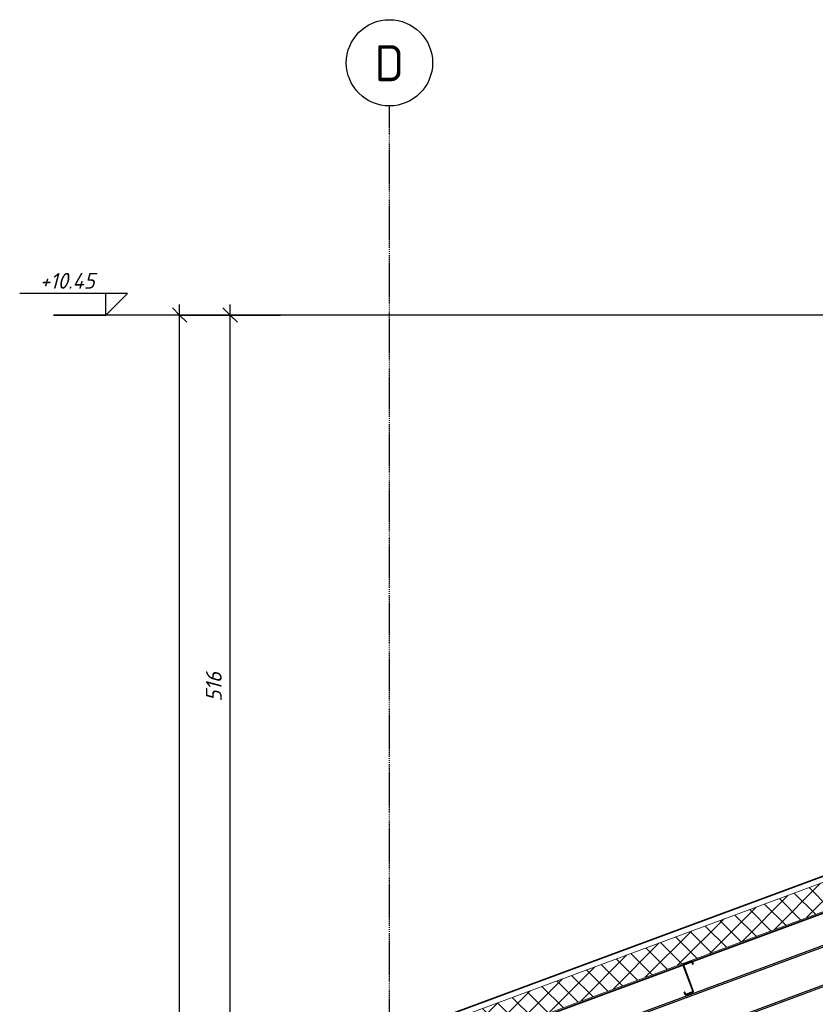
# Model space of a CAD drawing. Header units: millimetres. Extents: x -23034 to 4305, y -2041 to 12509.
# Tile 6 of 10: x -20227 to -14693, y 5658 to 12509. Entities that reach past the tile are written whole.
import ezdxf

# ---------------------------------------------------------------- set-up
doc = ezdxf.new("R2010")
doc.units = ezdxf.units.MM
doc.linetypes.add('Linia osi', pattern=[14, 6, -3, 2, -3])
for name, color, linetype, lineweight in [('A-ANNO-DIMS', 211, 'Continuous', 20), ('A-ANNO-DIMS-50', 211, 'Continuous', 20), ('A-ROOF', 132, 'Continuous', 25), ('A-ROOF-PATT', 132, 'Continuous', 35), ('G-ANNO-DIMS', 111, 'Continuous', 20), ('S-BEAM', 12, 'Continuous', 25), ('S-GRID', 1, 'Continuous', 20), ('S-GRID-IDEN', 1, 'Continuous', 25)]:
    doc.layers.add(name, color=color, linetype=linetype, lineweight=lineweight)
doc.styles.add('GOST Common', font='GOST_Common.ttf', dxfattribs={"height": 250})
doc.styles.add('GOST Common_I', font='GOST_Common Italic.ttf', dxfattribs={"height": 110})
doc.dimstyles.new('Zasieczka', dxfattribs={"dimscale": 304.8, "dimtxt": 110.62865, "dimasz": 0.328084, "dimexe": 0.246063, "dimexo": 0.0625, "dimgap": 0.082021, "dimtad": 1, "dimdec": 0, "dimlfac": 0.1, "dimzin": 0, "dimdsep": 46, "dimtxsty": 'GOST Common_I', "dimblk1": 'OBLIQUE', "dimblk2": 'OBLIQUE', "dimsah": 1, "dimcen": 0.09, "dimdle": 0.246063, "dimadec": 1, "dimazin": 0, "dimtfac": 1, "dimtdec": 4, "dimtix": 1, "dimtmove": 0, "dimatfit": 3, "dimfxl": 1.148294, "dimfxlon": 1, "dimtvp": 1, "dimtfill": 1, "dimtolj": 1, "dimtzin": 0, "dimlwd": 25, "dimlwe": 25, "dimarcsym": 2})

# ---------------------------------------------------------------- blocks, each defined once
blk = doc.blocks.new('Cienkościenne - Zetowniki - 202 Z 14-V2-C')
at = {"layer": 'S-BEAM', "lineweight": 20}
h = blk.add_hatch(dxfattribs=at)
h.set_pattern_fill('FP_14', color=256, style=0, pattern_type=2)
h.set_pattern_definition([(45, (-3397.42, 5171.7), (-125.7236, 125.7236), []), (45, (-3397.42, 5362.2), (-125.7236, 125.7236), [])])
h.paths.add_polyline_path([(-15593.6, 5724), (-15543, 5743.1), (-15541.8, 5744.2), (-15541.7, 5746.8), (-15609.5, 5929.9), (-15609.4, 5931.4), (-15606.9, 5933), (-15552.4, 5953.1), (-15550.9, 5953.1), (-15549.8, 5952), (-15544.4, 5937.3), (-15543.1, 5937.8), (-15548.5, 5952.4), (-15550.9, 5954.4), (-15552.9, 5954.5), (-15609.6, 5933), (-15610.7, 5932), (-15610.8, 5929.4), (-15543, 5746.3), (-15543.1, 5744.8), (-15544.2, 5743.8), (-15594.1, 5725.3), (-15595.7, 5725.4), (-15596.7, 5726.5), (-15602.8, 5743), (-15604.1, 5742.5), (-15598, 5726), (-15595.7, 5724.1), (-15594.1, 5724)], flags=0)
at = {"layer": 'S-BEAM', "lineweight": 35}
for p, q in [((-15610.8, 5929.4), (-15543, 5746.3)), ((-15541.7, 5746.8), (-15609.5, 5929.9)), ((-15552.9, 5954.5), (-15608.8, 5933.8)), ((-15608.3, 5932.5), (-15552.4, 5953.1)), ((-15549.8, 5952), (-15544.4, 5937.3)), ((-15543.1, 5937.8), (-15548.5, 5952.4)), ((-15544.4, 5937.3), (-15543.1, 5937.8)), ((-15602.8, 5743), (-15604.1, 5742.5)), ((-15604.1, 5742.5), (-15598, 5726)), ((-15596.7, 5726.5), (-15602.8, 5743)), ((-15544.2, 5743.8), (-15594.1, 5725.3)), ((-15593.6, 5724), (-15543.7, 5742.5))]:
    blk.add_line(p, q, dxfattribs=at)
for centre, radius, start, end in [((-15607.6, 5930.6), 3.4, 110.30447, 200.30447), ((-15607.6, 5930.6), 2, 110.30447, 200.30447), ((-15551.7, 5951.3), 3.4, 20.30447, 110.30447), ((-15551.7, 5951.3), 2, 20.30447, 110.30447), ((-15594.8, 5727.2), 3.4, 200.30447, 290.30447), ((-15594.8, 5727.2), 2, 200.30447, 290.30447), ((-15544.9, 5745.6), 2, 290.30447, 20.30447), ((-15544.9, 5745.6), 3.4, 290.30447, 20.30447)]:
    blk.add_arc(centre, radius, start, end, dxfattribs=at)
blk = doc.blocks.new('Siatka - Oś 6mm-1781598-C')
at = {"layer": 'S-GRID-IDEN'}
blk.add_circle((1444.8, 12209.3), 300, dxfattribs=at)
blk = doc.blocks.new('DIMBLOCK2-C')
at = {"layer": 'A-ANNO-DIMS-50', "lineweight": 35}
for p, q in [((-19115, 10453.4), (-19165, 10503.4)), ((-19115, 10453.4), (-19065, 10403.4)), ((-19115, -200), (-19165, -150)), ((-19115, -200), (-19065, -250))]:
    blk.add_line(p, q, dxfattribs=at)
at = {"layer": 'A-ANNO-DIMS-50', "lineweight": 25}
for p, q in [((-19115, -200), (-19115, 10528.4)), ((-18765, 10453.4), (-19190, 10453.4)), ((-19115, 10453.4), (-18765, 10453.4)), ((-19465, -200), (-19040, -200)), ((-19115, -200), (-19465, -200))]:
    blk.add_line(p, q, dxfattribs=at)
at = {"layer": 'A-ANNO-DIMS-50', "color": 0, "lineweight": 25, "insert": (-19283.7, 4977.6), "char_height": 110, "width": 357.762, "attachment_point": 1, "rotation": 90, "line_spacing_factor": 1.022761, "style": 'GOST Common_I', "bg_fill": 3, "box_fill_scale": 1.25, "bg_fill_color": 256, "bg_fill_true_color": 13158600, "bg_fill_transparency": 0}
blk.add_mtext('1065', dxfattribs=at)
blk = doc.blocks.new('_Oblique')
at = {"color": 0, "linetype": 'ByBlock', "lineweight": -2}
blk.add_line((-0.5, -0.5), (0.5, 0.5), dxfattribs=at)
blk = doc.blocks.new('DIMBLOCK6-C')
at = {"layer": 'A-ANNO-DIMS-50', "lineweight": 35}
for p, q in [((-18763, 10453.4), (-18813, 10503.4)), ((-18763, 10453.4), (-18713, 10403.4)), ((-18763, 5291.9), (-18813, 5341.9)), ((-18763, 5291.9), (-18713, 5241.9))]:
    blk.add_line(p, q, dxfattribs=at)
at = {"layer": 'A-ANNO-DIMS-50', "lineweight": 25}
for p, q in [((-18763, 5291.9), (-18763, 10528.4)), ((-18413, 10453.4), (-18838, 10453.4)), ((-18763, 10453.4), (-18413, 10453.4)), ((-18413, 5291.9), (-18838, 5291.9)), ((-18763, 5291.9), (-18413, 5291.9))]:
    blk.add_line(p, q, dxfattribs=at)
at = {"layer": 'A-ANNO-DIMS-50', "color": 0, "lineweight": 25, "insert": (-18931.8, 7763.9), "char_height": 110, "width": 261.009, "attachment_point": 1, "rotation": 90, "line_spacing_factor": 1.022761, "style": 'GOST Common_I', "bg_fill": 3, "box_fill_scale": 1.25, "bg_fill_color": 256, "bg_fill_true_color": 13158600, "bg_fill_transparency": 0}
blk.add_mtext('516', dxfattribs=at)
blk = doc.blocks.new('Rzędne punktów - Etyk_Wymiar punktowy_Rzedna - Wnętrze-1052920-C')
at = {"layer": 'G-ANNO-DIMS', "lineweight": 25}
for p, q in [((-19627.1, 10453.4), (-19627.1, 10753.4)), ((-19477.1, 10603.4), (-20227.1, 10603.4)), ((-19627.1, 10453.4), (-19477.1, 10603.4))]:
    blk.add_line(p, q, dxfattribs=at)

msp = doc.modelspace()

# ---------------------------------------------------------------- hatches: boundary and pattern name
at = {"layer": 'A-ROOF-PATT', "lineweight": 20}
h = msp.add_hatch(dxfattribs=at)
h.set_pattern_fill('FP_9', color=256, style=0, pattern_type=2)
h.set_pattern_definition([(45, (-3397.42, 5171.7), (-70.7107, 70.7107), []), (135, (-3397.42, 5171.7), (-70.7107, -70.7107), [])])
h.paths.add_polyline_path([(-18035.2, 5046.7), (-4085.2, 10208.2), (3430.1, 7427.5), (3430.1, 7630.1), (-4085.2, 10410.8), (-18035.2, 5249.3), (-18035.2, 5158)], flags=0)

# ---------------------------------------------------------------- linework, layer by layer
at = {"layer": 'A-ROOF', "lineweight": 35}
for p, q in [((-4085.2, 10453.4), (-18035.2, 5291.9)), ((-17655.2, 5176.6), (-4085.2, 10197.5))]:
    msp.add_line(p, q, dxfattribs=at)
at = {"layer": 'A-ROOF', "lineweight": 20}
for p, q in [((-18035.2, 5249.3), (-4085.2, 10410.8)), ((-17665.2, 5183.6), (-4085.2, 10208.2))]:
    msp.add_line(p, q, dxfattribs=at)
at = {"layer": 'G-ANNO-DIMS', "lineweight": 25}
msp.add_line((-19992.7, 10453.4), (-19627.1, 10453.4), dxfattribs=at)
at = {"layer": 'S-BEAM'}
for p, q in [((-17551.9, 4990.9), (-4085.2, 9973.6)), ((-17548.3, 4981.4), (-4085.2, 9962.7)), ((-17425.2, 4760.8), (-4085.2, 9696.6)), ((-17425.2, 4749.9), (-4085.2, 9685.7))]:
    msp.add_line(p, q, dxfattribs=at)
at = {"layer": 'S-GRID', "linetype": 'Linia osi', "lineweight": 25}
msp.add_line((-17655.2, -1804.8), (-17655.2, 11909.8), dxfattribs=at)

# ---------------------------------------------------------------- block references
at = {"layer": 'S-BEAM'}
msp.add_blockref('Cienkościenne - Zetowniki - 202 Z 14-V2-C', (0, 0), dxfattribs=at)
at = {"layer": 'S-GRID-IDEN'}
msp.add_blockref('Siatka - Oś 6mm-1781598-C', (-19100, 0), dxfattribs=at)

# ---------------------------------------------------------------- texts
at = {"layer": 'S-GRID-IDEN', "lineweight": 20, "insert": (-17758.9, 12331.5), "char_height": 250, "width": 244.515, "attachment_point": 1, "style": 'GOST Common'}
msp.add_mtext('\\fGOST Common|b0|i0|c238|p34|;D', dxfattribs=at)

# ---------------------------------------------------------------- dimensions: what is measured, and where the dimension line sits
at = {"layer": 'A-ANNO-DIMS', "lineweight": 25}
dim = msp.add_linear_dim(base=(-19115, 10453.4), p1=(-19465, -200), p2=(-18765, 10453.4), angle=90, dimstyle='Zasieczka', override={"dimpost": '<>', "dimfxl": 10676.373813}, dxfattribs=at)
dim.commit()
dim.dimension.update_dxf_attribs({"geometry": 'DIMBLOCK2-C', "text_midpoint": (-19195, 5126.7)})

# ---------------------------------------------------------------- next in the draw order: block references
at = {"layer": 'G-ANNO-DIMS', "lineweight": 25}
msp.add_blockref('Rzędne punktów - Etyk_Wymiar punktowy_Rzedna - Wnętrze-1052920-C', (0, 0), dxfattribs=at)

# ---------------------------------------------------------------- next in the draw order: dimensions: what is measured, and where the dimension line sits
at = {"layer": 'A-ANNO-DIMS', "lineweight": 25}
dim = msp.add_linear_dim(base=(-18763, 10453.4), p1=(-18413, 5291.9), p2=(-18413, 10453.4), angle=90, dimstyle='Zasieczka', override={"dimpost": '<>', "dimfxl": 5161.5}, dxfattribs=at)
dim.commit()
dim.dimension.update_dxf_attribs({"geometry": 'DIMBLOCK6-C', "text_midpoint": (-18843, 7872.7)})

# ---------------------------------------------------------------- next in the draw order: linework, layer by layer
at = {"layer": 'G-ANNO-DIMS', "lineweight": 25}
msp.add_line((-4085.2, 10453.4), (-19992.7, 10453.4), dxfattribs=at)

# ---------------------------------------------------------------- next in the draw order: texts
at = {"layer": 'G-ANNO-DIMS', "lineweight": 25, "insert": (-20087.3, 10747.2), "char_height": 110, "width": 504.46, "attachment_point": 1, "line_spacing_factor": 1.022761, "style": 'GOST Common_I', "bg_fill": 3, "box_fill_scale": 1.25, "bg_fill_color": 256, "bg_fill_true_color": 13158600, "bg_fill_transparency": 0}
msp.add_mtext('+10.45', dxfattribs=at)

doc.saveas('drawing.dxf')
